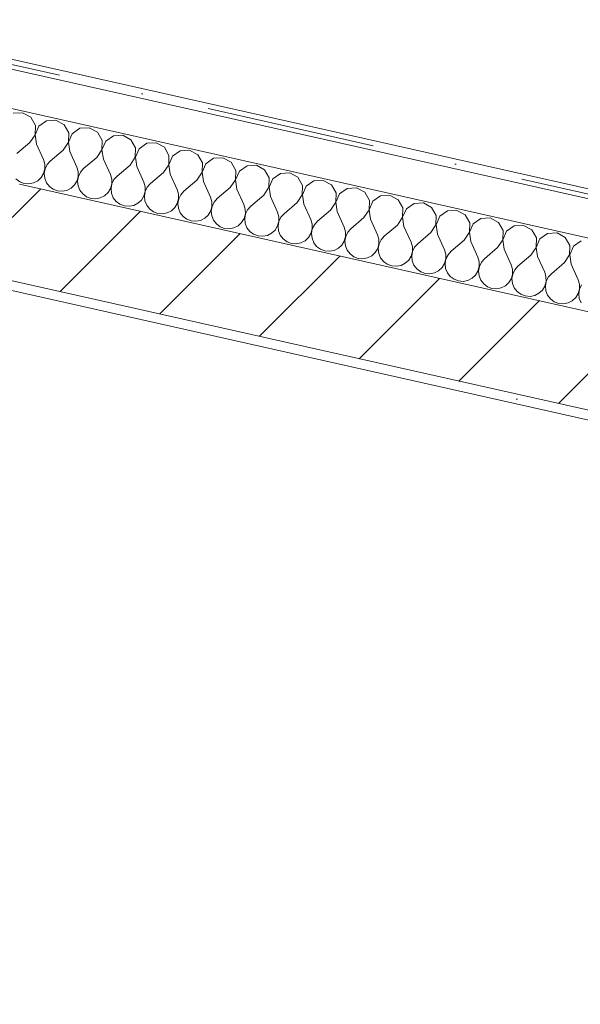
# Model space of a CAD drawing. Header units: millimetres. Extents: x -6990773 to -6682839, y 6117771 to 6220266.
# Tile 149 of 154: x -6933373 to -6932203, y 6145728 to 6147781. Entities that reach past the tile are written whole.
import ezdxf
from ezdxf.enums import TextEntityAlignment as Align

# ---------------------------------------------------------------- set-up
doc = ezdxf.new("R2010")
doc.units = ezdxf.units.MM
doc.header["$MEASUREMENT"] = 0
doc.linetypes.add('Штрихпунктирная', pattern=[670.277762, 352.777767, -176.388884, 0, -141.111112])
for name, color, linetype in [('S - МОП.АР', 7, 'Continuous'), ('АР-Чертеж-Оси_Осевые размеры.АР', 7, 'Continuous'), ('Кровля', 7, 'Continuous')]:
    doc.layers.add(name, color=color, linetype=linetype)
doc.layers.add('АР-Чертеж-Оси_Осевые размеры.АР_Ном._пера__120', color=7, linetype='Continuous', lineweight=0)
doc.layers.add('Кровля_Ном._пера__1', color=7, linetype='Continuous', lineweight=0)
doc.styles.add('РЎР“Р•РќР•Р\xa0Р\x98Р\xa0_РЎРўР\x98Р›Р¬_4', font='GOTHIC.TTF')

# ---------------------------------------------------------------- blocks, each defined once
blk = doc.blocks.new('*X47', base_point=(-6566190.3, 6562677.8))
at = {"layer": 'Кровля_Ном._пера__1', "color": 7, "linetype": 'Continuous', "lineweight": 0}
for p, q in [((-7160629.9, 6147586.7), (-7160649.4, 6147585.6)), ((-7160612.7, 6147577.4), (-7160629.9, 6147586.7)), ((-7160603, 6147560.4), (-7160612.7, 6147577.4)), ((-7160603.7, 6147540.9), (-7160603, 6147560.4)), ((-7160595.7, 6147558.8), (-7160603.4, 6147540.9)), ((-7160579.7, 6147569.9), (-7160595.7, 6147558.8)), ((-7160560.2, 6147571), (-7160579.7, 6147569.9)), ((-7160543, 6147561.7), (-7160560.2, 6147571)), ((-7160533.3, 6147544.8), (-7160543, 6147561.7)), ((-7160510, 6147554.3), (-7160526, 6147543.1)), ((-7160490.5, 6147555.4), (-7160510, 6147554.3)), ((-7160473.3, 6147546.1), (-7160490.5, 6147555.4)), ((-7160614.5, 6147524.7), (-7160603.7, 6147540.9)), ((-7160603.4, 6147540.9), (-7160600.6, 6147521.5)), ((-7160534, 6147525.3), (-7160533.3, 6147544.8)), ((-7160526, 6147543.1), (-7160533.7, 6147525.2)), ((-7160463.6, 6147529.1), (-7160473.3, 6147546.1)), ((-7160440.3, 6147538.6), (-7160456.3, 6147527.5)), ((-7160420.8, 6147539.7), (-7160440.3, 6147538.6)), ((-7160403.6, 6147530.4), (-7160420.8, 6147539.7)), ((-7160614.5, 6147524.7), (-7160641.7, 6147501.5)), ((-7160600.6, 6147521.5), (-7160585.9, 6147489)), ((-7160544.8, 6147509), (-7160534, 6147525.3)), ((-7160533.7, 6147525.2), (-7160530.9, 6147505.9)), ((-7160464.3, 6147509.6), (-7160463.6, 6147529.1)), ((-7160456.3, 6147527.5), (-7160464, 6147509.5)), ((-7160393.9, 6147513.5), (-7160403.6, 6147530.4)), ((-7160394.6, 6147494), (-7160393.9, 6147513.5)), ((-7160386.6, 6147511.8), (-7160394.3, 6147493.9)), ((-7160370.6, 6147523), (-7160386.6, 6147511.8)), ((-7160351.1, 6147524.1), (-7160370.6, 6147523)), ((-7160333.9, 6147514.8), (-7160351.1, 6147524.1)), ((-7160324.3, 6147497.8), (-7160333.9, 6147514.8)), ((-7160544.8, 6147509), (-7160572, 6147485.8)), ((-7160530.9, 6147505.9), (-7160516.2, 6147473.3)), ((-7160475.1, 6147493.4), (-7160502.3, 6147470.2)), ((-7160475.1, 6147493.4), (-7160464.3, 6147509.6)), ((-7160464, 6147509.5), (-7160461.2, 6147490.2)), ((-7160405.4, 6147477.7), (-7160394.6, 6147494)), ((-7160394.3, 6147493.9), (-7160391.5, 6147474.6)), ((-7160324.9, 6147478.3), (-7160324.3, 6147497.8)), ((-7160316.9, 6147496.2), (-7160324.6, 6147478.2)), ((-7160300.9, 6147507.3), (-7160316.9, 6147496.2)), ((-7160281.4, 6147508.4), (-7160300.9, 6147507.3)), ((-7160264.3, 6147499.1), (-7160281.4, 6147508.4)), ((-7160254.6, 6147482.2), (-7160264.3, 6147499.1)), ((-7160231.2, 6147491.7), (-7160247.2, 6147480.5)), ((-7160211.7, 6147492.8), (-7160231.2, 6147491.7)), ((-7160194.6, 6147483.5), (-7160211.7, 6147492.8)), ((-7160583.2, 6147479.5), (-7160585.9, 6147489)), ((-7160583.1, 6147469.7), (-7160583.2, 6147479.5)), ((-7160578.5, 6147478.5), (-7160582.8, 6147469.6)), ((-7160572, 6147485.8), (-7160578.5, 6147478.5)), ((-7160513.5, 6147463.9), (-7160516.2, 6147473.3)), ((-7160502.3, 6147470.2), (-7160508.8, 6147462.8)), ((-7160461.2, 6147490.2), (-7160446.5, 6147457.7)), ((-7160405.4, 6147477.7), (-7160432.6, 6147454.5)), ((-7160391.5, 6147474.6), (-7160376.8, 6147442)), ((-7160335.7, 6147462.1), (-7160324.9, 6147478.3)), ((-7160324.6, 6147478.2), (-7160321.8, 6147458.9)), ((-7160255.2, 6147462.7), (-7160254.6, 6147482.2)), ((-7160247.2, 6147480.5), (-7160254.9, 6147462.6)), ((-7160184.9, 6147466.5), (-7160194.6, 6147483.5)), ((-7160161.5, 6147476), (-7160177.5, 6147464.9)), ((-7160142, 6147477.1), (-7160161.5, 6147476)), ((-7160124.9, 6147467.8), (-7160142, 6147477.1)), ((-7160598.1, 6147445), (-7160590.8, 6147451.7)), ((-7160590.8, 6147451.7), (-7160585.7, 6147460.2)), ((-7160585.7, 6147460.2), (-7160583.1, 6147469.7)), ((-7160582.8, 6147469.6), (-7160584.5, 6147459.9)), ((-7160584.5, 6147459.9), (-7160583.5, 6147450.1)), ((-7160583.5, 6147450.1), (-7160579.8, 6147440.9)), ((-7160516, 6147444.5), (-7160513.4, 6147454)), ((-7160513.1, 6147453.9), (-7160514.8, 6147444.2)), ((-7160513.4, 6147454), (-7160513.5, 6147463.9)), ((-7160508.8, 6147462.8), (-7160513.1, 6147453.9)), ((-7160443.8, 6147448.2), (-7160446.5, 6147457.7)), ((-7160432.6, 6147454.5), (-7160439.1, 6147447.2)), ((-7160335.7, 6147462.1), (-7160362.9, 6147438.9)), ((-7160321.8, 6147458.9), (-7160307.2, 6147426.4)), ((-7160266.1, 6147446.4), (-7160255.2, 6147462.7)), ((-7160254.9, 6147462.6), (-7160252.1, 6147443.3)), ((-7160185.5, 6147447), (-7160184.9, 6147466.5)), ((-7160177.5, 6147464.9), (-7160185.3, 6147446.9)), ((-7160115.2, 6147450.9), (-7160124.9, 6147467.8)), ((-7160115.8, 6147431.4), (-7160115.2, 6147450.9)), ((-7160091.8, 6147460.4), (-7160107.8, 6147449.2)), ((-7160072.3, 6147461.5), (-7160091.8, 6147460.4)), ((-7160055.2, 6147452.2), (-7160072.3, 6147461.5)), ((-7160045.5, 6147435.2), (-7160055.2, 6147452.2)), ((-7160643.5, 6147448.8), (-7160635.6, 6147442.9)), ((-7160635.6, 6147442.9), (-7160626.3, 6147439.5)), ((-7160626.3, 6147439.5), (-7160616.5, 6147438.7)), ((-7160616.5, 6147438.7), (-7160606.8, 6147440.6)), ((-7160606.8, 6147440.6), (-7160598.1, 6147445)), ((-7160579.8, 6147440.9), (-7160573.8, 6147433.1)), ((-7160573.8, 6147433.1), (-7160565.9, 6147427.3)), ((-7160537.1, 6147424.9), (-7160528.4, 6147429.4)), ((-7160528.4, 6147429.4), (-7160521.1, 6147436.1)), ((-7160521.1, 6147436.1), (-7160516, 6147444.5)), ((-7160514.8, 6147444.2), (-7160513.8, 6147434.4)), ((-7160513.8, 6147434.4), (-7160510.1, 6147425.3)), ((-7160446.3, 6147428.9), (-7160443.7, 6147438.4)), ((-7160443.4, 6147438.3), (-7160445.1, 6147428.6)), ((-7160443.7, 6147438.4), (-7160443.8, 6147448.2)), ((-7160439.1, 6147447.2), (-7160443.4, 6147438.3)), ((-7160374.1, 6147432.6), (-7160376.8, 6147442)), ((-7160374, 6147422.7), (-7160374.1, 6147432.6)), ((-7160369.5, 6147431.5), (-7160373.7, 6147422.6)), ((-7160362.9, 6147438.9), (-7160369.5, 6147431.5)), ((-7160266.1, 6147446.4), (-7160293.2, 6147423.2)), ((-7160252.1, 6147443.3), (-7160237.5, 6147410.7)), ((-7160196.4, 6147430.8), (-7160223.5, 6147407.6)), ((-7160196.4, 6147430.8), (-7160185.5, 6147447)), ((-7160185.3, 6147446.9), (-7160182.4, 6147427.6)), ((-7160126.7, 6147415.1), (-7160115.8, 6147431.4)), ((-7160107.8, 6147449.2), (-7160115.6, 6147431.3)), ((-7160115.6, 6147431.3), (-7160112.7, 6147412)), ((-7160046.2, 6147415.7), (-7160045.5, 6147435.2)), ((-7160038.1, 6147433.6), (-7160045.9, 6147415.6)), ((-7160022.1, 6147444.7), (-7160038.1, 6147433.6)), ((-7160002.6, 6147445.8), (-7160022.1, 6147444.7)), ((-7159985.5, 6147436.5), (-7160002.6, 6147445.8)), ((-7159975.8, 6147419.6), (-7159985.5, 6147436.5)), ((-7159952.4, 6147429.1), (-7159968.4, 6147417.9)), ((-7159932.9, 6147430.2), (-7159952.4, 6147429.1)), ((-7159915.8, 6147420.8), (-7159932.9, 6147430.2)), ((-7160565.9, 6147427.3), (-7160556.6, 6147423.8)), ((-7160556.6, 6147423.8), (-7160546.8, 6147423)), ((-7160546.8, 6147423), (-7160537.1, 6147424.9)), ((-7160510.1, 6147425.3), (-7160504.1, 6147417.5)), ((-7160504.1, 6147417.5), (-7160496.2, 6147411.6)), ((-7160496.2, 6147411.6), (-7160486.9, 6147408.2)), ((-7160477.1, 6147407.4), (-7160467.5, 6147409.3)), ((-7160467.5, 6147409.3), (-7160458.7, 6147413.7)), ((-7160458.7, 6147413.7), (-7160451.4, 6147420.4)), ((-7160451.4, 6147420.4), (-7160446.3, 6147428.9)), ((-7160445.1, 6147428.6), (-7160444.1, 6147418.8)), ((-7160444.1, 6147418.8), (-7160440.4, 6147409.6)), ((-7160440.4, 6147409.6), (-7160434.4, 6147401.8)), ((-7160381.8, 6147404.8), (-7160376.6, 6147413.2)), ((-7160376.6, 6147413.2), (-7160374, 6147422.7)), ((-7160373.7, 6147422.6), (-7160375.4, 6147412.9)), ((-7160375.4, 6147412.9), (-7160374.4, 6147403.1)), ((-7160304.4, 6147416.9), (-7160307.2, 6147426.4)), ((-7160304.3, 6147407), (-7160304.4, 6147416.9)), ((-7160299.8, 6147415.9), (-7160304, 6147407)), ((-7160293.2, 6147423.2), (-7160299.8, 6147415.9)), ((-7160234.7, 6147401.2), (-7160237.5, 6147410.7)), ((-7160182.4, 6147427.6), (-7160167.8, 6147395.1)), ((-7160126.7, 6147415.1), (-7160153.8, 6147391.9)), ((-7160112.7, 6147412), (-7160098.1, 6147379.4)), ((-7160057, 6147399.5), (-7160046.2, 6147415.7)), ((-7160045.9, 6147415.6), (-7160043, 6147396.3)), ((-7159976.5, 6147400), (-7159975.8, 6147419.6)), ((-7159968.4, 6147417.9), (-7159976.2, 6147400)), ((-7159906.1, 6147403.9), (-7159915.8, 6147420.8)), ((-7159882.7, 6147413.4), (-7159898.7, 6147402.3)), ((-7159863.2, 6147414.5), (-7159882.7, 6147413.4)), ((-7159846.1, 6147405.2), (-7159863.2, 6147414.5)), ((-7160486.9, 6147408.2), (-7160477.1, 6147407.4)), ((-7160434.4, 6147401.8), (-7160426.5, 6147396)), ((-7160426.5, 6147396), (-7160417.2, 6147392.5)), ((-7160417.2, 6147392.5), (-7160407.4, 6147391.7)), ((-7160407.4, 6147391.7), (-7160397.8, 6147393.6)), ((-7160397.8, 6147393.6), (-7160389, 6147398.1)), ((-7160389, 6147398.1), (-7160381.8, 6147404.8)), ((-7160374.4, 6147403.1), (-7160370.7, 6147394)), ((-7160370.7, 6147394), (-7160364.7, 6147386.2)), ((-7160319.3, 6147382.4), (-7160312.1, 6147389.1)), ((-7160312.1, 6147389.1), (-7160306.9, 6147397.5)), ((-7160306.9, 6147397.5), (-7160304.3, 6147407)), ((-7160304, 6147407), (-7160305.7, 6147397.3)), ((-7160305.7, 6147397.3), (-7160304.7, 6147387.5)), ((-7160237.3, 6147381.9), (-7160234.6, 6147391.4)), ((-7160234.3, 6147391.3), (-7160236, 6147381.6)), ((-7160234.6, 6147391.4), (-7160234.7, 6147401.2)), ((-7160230.1, 6147400.2), (-7160234.3, 6147391.3)), ((-7160223.5, 6147407.6), (-7160230.1, 6147400.2)), ((-7160165, 6147385.6), (-7160167.8, 6147395.1)), ((-7160153.8, 6147391.9), (-7160160.4, 6147384.6)), ((-7160057, 6147399.5), (-7160084.1, 6147376.3)), ((-7160043, 6147396.3), (-7160028.4, 6147363.8)), ((-7159987.3, 6147383.8), (-7159976.5, 6147400)), ((-7159976.2, 6147400), (-7159973.3, 6147380.7)), ((-7159906.8, 6147384.4), (-7159906.1, 6147403.9)), ((-7159898.7, 6147402.3), (-7159906.5, 6147384.3)), ((-7159836.4, 6147388.3), (-7159846.1, 6147405.2)), ((-7159837.1, 6147368.7), (-7159836.4, 6147388.3)), ((-7159813, 6147397.8), (-7159829.1, 6147386.6)), ((-7159793.6, 6147398.9), (-7159813, 6147397.8)), ((-7159776.4, 6147389.5), (-7159793.6, 6147398.9)), ((-7159766.7, 6147372.6), (-7159776.4, 6147389.5)), ((-7160364.7, 6147386.2), (-7160356.8, 6147380.3)), ((-7160356.8, 6147380.3), (-7160347.6, 6147376.9)), ((-7160347.6, 6147376.9), (-7160337.7, 6147376.1)), ((-7160337.7, 6147376.1), (-7160328.1, 6147378)), ((-7160328.1, 6147378), (-7160319.3, 6147382.4)), ((-7160304.7, 6147387.5), (-7160301, 6147378.3)), ((-7160301, 6147378.3), (-7160295, 6147370.5)), ((-7160295, 6147370.5), (-7160287.1, 6147364.7)), ((-7160249.6, 6147366.8), (-7160242.4, 6147373.5)), ((-7160242.4, 6147373.5), (-7160237.3, 6147381.9)), ((-7160236, 6147381.6), (-7160235, 6147371.8)), ((-7160235, 6147371.8), (-7160231.3, 6147362.7)), ((-7160167.6, 6147366.2), (-7160164.9, 6147375.7)), ((-7160164.7, 6147375.7), (-7160166.3, 6147366)), ((-7160164.9, 6147375.7), (-7160165, 6147385.6)), ((-7160160.4, 6147384.6), (-7160164.7, 6147375.7)), ((-7160095.3, 6147369.9), (-7160098.1, 6147379.4)), ((-7160095.2, 6147360.1), (-7160095.3, 6147369.9)), ((-7160090.7, 6147368.9), (-7160095, 6147360)), ((-7160084.1, 6147376.3), (-7160090.7, 6147368.9)), ((-7159987.3, 6147383.8), (-7160014.4, 6147360.6)), ((-7159973.3, 6147380.7), (-7159958.7, 6147348.1)), ((-7159917.6, 6147368.2), (-7159944.8, 6147345)), ((-7159917.6, 6147368.2), (-7159906.8, 6147384.4)), ((-7159906.5, 6147384.3), (-7159903.6, 6147365)), ((-7159847.9, 6147352.5), (-7159837.1, 6147368.7)), ((-7159829.1, 6147386.6), (-7159836.8, 6147368.7)), ((-7159836.8, 6147368.7), (-7159834, 6147349.4)), ((-7159767.4, 6147353.1), (-7159766.7, 6147372.6)), ((-7159759.4, 6147370.9), (-7159767.1, 6147353)), ((-7159743.4, 6147382.1), (-7159759.4, 6147370.9)), ((-7159723.9, 6147383.2), (-7159743.4, 6147382.1)), ((-7159706.7, 6147373.9), (-7159723.9, 6147383.2)), ((-7159697, 6147356.9), (-7159706.7, 6147373.9)), ((-7159654.2, 6147367.6), (-7159673.7, 6147366.5)), ((-7159637, 6147358.2), (-7159654.2, 6147367.6)), ((-7160287.1, 6147364.7), (-7160277.9, 6147361.2)), ((-7160277.9, 6147361.2), (-7160268, 6147360.4)), ((-7160268, 6147360.4), (-7160258.4, 6147362.3)), ((-7160258.4, 6147362.3), (-7160249.6, 6147366.8)), ((-7160231.3, 6147362.7), (-7160225.3, 6147354.9)), ((-7160225.3, 6147354.9), (-7160217.4, 6147349)), ((-7160217.4, 6147349), (-7160208.2, 6147345.6)), ((-7160188.7, 6147346.7), (-7160179.9, 6147351.1)), ((-7160179.9, 6147351.1), (-7160172.7, 6147357.8)), ((-7160172.7, 6147357.8), (-7160167.6, 6147366.2)), ((-7160166.3, 6147366), (-7160165.3, 6147356.2)), ((-7160165.3, 6147356.2), (-7160161.7, 6147347)), ((-7160161.7, 6147347), (-7160155.6, 6147339.2)), ((-7160103, 6147342.2), (-7160097.9, 6147350.6)), ((-7160097.9, 6147350.6), (-7160095.2, 6147360.1)), ((-7160095, 6147360), (-7160096.7, 6147350.3)), ((-7160096.7, 6147350.3), (-7160095.6, 6147340.5)), ((-7160025.6, 6147354.3), (-7160028.4, 6147363.8)), ((-7160025.6, 6147344.4), (-7160025.6, 6147354.3)), ((-7160021, 6147353.3), (-7160025.3, 6147344.4)), ((-7160014.4, 6147360.6), (-7160021, 6147353.3)), ((-7159955.9, 6147338.6), (-7159958.7, 6147348.1)), ((-7159903.6, 6147365), (-7159889, 6147332.4)), ((-7159847.9, 6147352.5), (-7159875.1, 6147329.3)), ((-7159834, 6147349.4), (-7159819.3, 6147316.8)), ((-7159778.2, 6147336.8), (-7159767.4, 6147353.1)), ((-7159767.1, 6147353), (-7159764.3, 6147333.7)), ((-7159697.7, 6147337.4), (-7159697, 6147356.9)), ((-7159689.7, 6147355.3), (-7159697.4, 6147337.4)), ((-7159673.7, 6147366.5), (-7159689.7, 6147355.3)), ((-7159627.3, 6147341.3), (-7159637, 6147358.2)), ((-7159604, 6147350.8), (-7159620, 6147339.6)), ((-7159584.5, 6147351.9), (-7159604, 6147350.8)), ((-7159567.3, 6147342.6), (-7159584.5, 6147351.9)), ((-7160208.2, 6147345.6), (-7160198.4, 6147344.8)), ((-7160198.4, 6147344.8), (-7160188.7, 6147346.7)), ((-7160155.6, 6147339.2), (-7160147.7, 6147333.4)), ((-7160147.7, 6147333.4), (-7160138.5, 6147329.9)), ((-7160138.5, 6147329.9), (-7160128.7, 6147329.1)), ((-7160128.7, 6147329.1), (-7160119, 6147331)), ((-7160119, 6147331), (-7160110.2, 6147335.5)), ((-7160110.2, 6147335.5), (-7160103, 6147342.2)), ((-7160095.6, 6147340.5), (-7160092, 6147331.4)), ((-7160092, 6147331.4), (-7160085.9, 6147323.6)), ((-7160040.5, 6147319.8), (-7160033.3, 6147326.5)), ((-7160033.3, 6147326.5), (-7160028.2, 6147334.9)), ((-7160028.2, 6147334.9), (-7160025.6, 6147344.4)), ((-7160025.3, 6147344.4), (-7160027, 6147334.7)), ((-7160027, 6147334.7), (-7160025.9, 6147324.9)), ((-7159958.5, 6147319.3), (-7159955.9, 6147328.8)), ((-7159955.6, 6147328.7), (-7159957.3, 6147319)), ((-7159955.9, 6147328.8), (-7159955.9, 6147338.6)), ((-7159951.3, 6147337.6), (-7159955.6, 6147328.7)), ((-7159944.8, 6147345), (-7159951.3, 6147337.6)), ((-7159886.2, 6147323), (-7159889, 6147332.4)), ((-7159875.1, 6147329.3), (-7159881.6, 6147322)), ((-7159778.2, 6147336.8), (-7159805.4, 6147313.7)), ((-7159764.3, 6147333.7), (-7159749.6, 6147301.1)), ((-7159708.5, 6147321.2), (-7159697.7, 6147337.4)), ((-7159697.4, 6147337.4), (-7159694.6, 6147318.1)), ((-7159628, 6147321.8), (-7159627.3, 6147341.3)), ((-7159620, 6147339.6), (-7159627.7, 6147321.7)), ((-7159557.6, 6147325.6), (-7159567.3, 6147342.6)), ((-7159534.3, 6147335.2), (-7159550.3, 6147324)), ((-7159514.8, 6147336.3), (-7159534.3, 6147335.2)), ((-7159497.6, 6147326.9), (-7159514.8, 6147336.3)), ((-7159487.9, 6147310), (-7159497.6, 6147326.9)), ((-7160085.9, 6147323.6), (-7160078, 6147317.7)), ((-7160078, 6147317.7), (-7160068.8, 6147314.3)), ((-7160068.8, 6147314.3), (-7160059, 6147313.4)), ((-7160059, 6147313.4), (-7160049.3, 6147315.3)), ((-7160049.3, 6147315.3), (-7160040.5, 6147319.8)), ((-7160025.9, 6147324.9), (-7160022.3, 6147315.7)), ((-7160022.3, 6147315.7), (-7160016.2, 6147307.9)), ((-7160016.2, 6147307.9), (-7160008.3, 6147302.1)), ((-7159970.8, 6147304.2), (-7159963.6, 6147310.9)), ((-7159963.6, 6147310.9), (-7159958.5, 6147319.3)), ((-7159957.3, 6147319), (-7159956.2, 6147309.2)), ((-7159956.2, 6147309.2), (-7159952.6, 6147300.1)), ((-7159888.8, 6147303.6), (-7159886.2, 6147313.1)), ((-7159885.9, 6147313.1), (-7159887.6, 6147303.4)), ((-7159886.2, 6147313.1), (-7159886.2, 6147323)), ((-7159881.6, 6147322), (-7159885.9, 6147313.1)), ((-7159816.5, 6147307.3), (-7159819.3, 6147316.8)), ((-7159816.5, 6147297.5), (-7159816.5, 6147307.3)), ((-7159811.9, 6147306.3), (-7159816.2, 6147297.4)), ((-7159805.4, 6147313.7), (-7159811.9, 6147306.3)), ((-7159708.5, 6147321.2), (-7159735.7, 6147298)), ((-7159694.6, 6147318.1), (-7159679.9, 6147285.5)), ((-7159638.8, 6147305.5), (-7159628, 6147321.8)), ((-7159627.7, 6147321.7), (-7159624.9, 6147302.4)), ((-7159569.1, 6147289.9), (-7159558.3, 6147306.1)), ((-7159558.3, 6147306.1), (-7159557.6, 6147325.6)), ((-7159550.3, 6147324), (-7159558, 6147306.1)), ((-7159558, 6147306.1), (-7159555.2, 6147286.8)), ((-7159488.6, 6147290.5), (-7159487.9, 6147310)), ((-7159480.6, 6147308.3), (-7159488.3, 6147290.4)), ((-7159464.6, 6147319.5), (-7159480.6, 6147308.3)), ((-7160008.3, 6147302.1), (-7159999.1, 6147298.6)), ((-7159999.1, 6147298.6), (-7159989.3, 6147297.8)), ((-7159989.3, 6147297.8), (-7159979.6, 6147299.7)), ((-7159979.6, 6147299.7), (-7159970.8, 6147304.2)), ((-7159952.6, 6147300.1), (-7159946.6, 6147292.3)), ((-7159946.6, 6147292.3), (-7159938.6, 6147286.4)), ((-7159938.6, 6147286.4), (-7159929.4, 6147283)), ((-7159909.9, 6147284), (-7159901.1, 6147288.5)), ((-7159901.1, 6147288.5), (-7159893.9, 6147295.2)), ((-7159893.9, 6147295.2), (-7159888.8, 6147303.6)), ((-7159887.6, 6147303.4), (-7159886.5, 6147293.6)), ((-7159886.5, 6147293.6), (-7159882.9, 6147284.4)), ((-7159824.2, 6147279.6), (-7159819.1, 6147288)), ((-7159819.1, 6147288), (-7159816.5, 6147297.5)), ((-7159816.2, 6147297.4), (-7159817.9, 6147287.7)), ((-7159817.9, 6147287.7), (-7159816.9, 6147277.9)), ((-7159746.9, 6147291.7), (-7159749.6, 6147301.1)), ((-7159746.8, 6147281.8), (-7159746.9, 6147291.7)), ((-7159742.2, 6147290.6), (-7159746.5, 6147281.8)), ((-7159735.7, 6147298), (-7159742.2, 6147290.6)), ((-7159677.2, 6147276), (-7159679.9, 6147285.5)), ((-7159638.8, 6147305.5), (-7159666, 6147282.4)), ((-7159624.9, 6147302.4), (-7159610.2, 6147269.8)), ((-7159569.1, 6147289.9), (-7159596.3, 6147266.7)), ((-7159555.2, 6147286.8), (-7159540.5, 6147254.2)), ((-7159499.4, 6147274.2), (-7159488.6, 6147290.5)), ((-7159488.3, 6147290.4), (-7159485.5, 6147271.1)), ((-7159929.4, 6147283), (-7159919.6, 6147282.1)), ((-7159919.6, 6147282.1), (-7159909.9, 6147284)), ((-7159882.9, 6147284.4), (-7159876.9, 6147276.6)), ((-7159876.9, 6147276.6), (-7159868.9, 6147270.8)), ((-7159868.9, 6147270.8), (-7159859.7, 6147267.3)), ((-7159859.7, 6147267.3), (-7159849.9, 6147266.5)), ((-7159849.9, 6147266.5), (-7159840.2, 6147268.4)), ((-7159840.2, 6147268.4), (-7159831.4, 6147272.9)), ((-7159831.4, 6147272.9), (-7159824.2, 6147279.6)), ((-7159816.9, 6147277.9), (-7159813.2, 6147268.8)), ((-7159813.2, 6147268.8), (-7159807.2, 6147261)), ((-7159754.5, 6147263.9), (-7159749.4, 6147272.3)), ((-7159749.4, 6147272.3), (-7159746.8, 6147281.8)), ((-7159746.5, 6147281.8), (-7159748.2, 6147272.1)), ((-7159748.2, 6147272.1), (-7159747.2, 6147262.3)), ((-7159679.7, 6147256.7), (-7159677.1, 6147266.2)), ((-7159676.8, 6147266.1), (-7159678.5, 6147256.4)), ((-7159677.1, 6147266.2), (-7159677.2, 6147276)), ((-7159672.5, 6147275), (-7159676.8, 6147266.1)), ((-7159666, 6147282.4), (-7159672.5, 6147275)), ((-7159607.5, 6147260.4), (-7159610.2, 6147269.8)), ((-7159596.3, 6147266.7), (-7159602.8, 6147259.3)), ((-7159499.4, 6147274.2), (-7159526.6, 6147251.1)), ((-7159485.5, 6147271.1), (-7159470.8, 6147238.5)), ((-7159807.2, 6147261), (-7159799.2, 6147255.1)), ((-7159799.2, 6147255.1), (-7159790, 6147251.7)), ((-7159790, 6147251.7), (-7159780.2, 6147250.8)), ((-7159780.2, 6147250.8), (-7159770.5, 6147252.7)), ((-7159770.5, 6147252.7), (-7159761.7, 6147257.2)), ((-7159761.7, 6147257.2), (-7159754.5, 6147263.9)), ((-7159747.2, 6147262.3), (-7159743.5, 6147253.1)), ((-7159743.5, 6147253.1), (-7159737.5, 6147245.3)), ((-7159737.5, 6147245.3), (-7159729.5, 6147239.5)), ((-7159692.1, 6147241.6), (-7159684.8, 6147248.3)), ((-7159684.8, 6147248.3), (-7159679.7, 6147256.7)), ((-7159678.5, 6147256.4), (-7159677.5, 6147246.6)), ((-7159677.5, 6147246.6), (-7159673.8, 6147237.5)), ((-7159610, 6147241), (-7159607.4, 6147250.5)), ((-7159607.1, 6147250.5), (-7159608.8, 6147240.8)), ((-7159607.4, 6147250.5), (-7159607.5, 6147260.4)), ((-7159602.8, 6147259.3), (-7159607.1, 6147250.5)), ((-7159537.8, 6147244.7), (-7159540.5, 6147254.2)), ((-7159537.7, 6147234.9), (-7159537.8, 6147244.7)), ((-7159526.6, 6147251.1), (-7159533.1, 6147243.7)), ((-7159729.5, 6147239.5), (-7159720.3, 6147236)), ((-7159720.3, 6147236), (-7159710.5, 6147235.2)), ((-7159710.5, 6147235.2), (-7159700.8, 6147237.1)), ((-7159700.8, 6147237.1), (-7159692.1, 6147241.6)), ((-7159673.8, 6147237.5), (-7159667.8, 6147229.7)), ((-7159667.8, 6147229.7), (-7159659.9, 6147223.8)), ((-7159659.9, 6147223.8), (-7159650.6, 6147220.3)), ((-7159631.1, 6147221.4), (-7159622.4, 6147225.9)), ((-7159622.4, 6147225.9), (-7159615.1, 6147232.6)), ((-7159615.1, 6147232.6), (-7159610, 6147241)), ((-7159608.8, 6147240.8), (-7159607.8, 6147231)), ((-7159607.8, 6147231), (-7159604.1, 6147221.8)), ((-7159545.4, 6147217), (-7159540.3, 6147225.4)), ((-7159540.3, 6147225.4), (-7159537.7, 6147234.9)), ((-7159537.4, 6147234.8), (-7159539.1, 6147225.1)), ((-7159539.1, 6147225.1), (-7159538.1, 6147215.3)), ((-7159533.1, 6147243.7), (-7159537.4, 6147234.8)), ((-7159468.1, 6147229.1), (-7159470.8, 6147238.5)), ((-7159468, 6147219.2), (-7159468.1, 6147229.1)), ((-7159463.4, 6147228), (-7159467.7, 6147219.2)), ((-7159650.6, 6147220.3), (-7159640.8, 6147219.5)), ((-7159640.8, 6147219.5), (-7159631.1, 6147221.4)), ((-7159604.1, 6147221.8), (-7159598.1, 6147214)), ((-7159598.1, 6147214), (-7159590.2, 6147208.2)), ((-7159590.2, 6147208.2), (-7159580.9, 6147204.7)), ((-7159580.9, 6147204.7), (-7159571.1, 6147203.9)), ((-7159571.1, 6147203.9), (-7159561.4, 6147205.8)), ((-7159561.4, 6147205.8), (-7159552.7, 6147210.3)), ((-7159552.7, 6147210.3), (-7159545.4, 6147217)), ((-7159538.1, 6147215.3), (-7159534.4, 6147206.2)), ((-7159534.4, 6147206.2), (-7159528.4, 6147198.4)), ((-7159475.8, 6147201.3), (-7159470.6, 6147209.7)), ((-7159470.6, 6147209.7), (-7159468, 6147219.2)), ((-7159467.7, 6147219.2), (-7159469.4, 6147209.5)), ((-7159469.4, 6147209.5), (-7159468.4, 6147199.7)), ((-7159528.4, 6147198.4), (-7159520.5, 6147192.5)), ((-7159520.5, 6147192.5), (-7159511.2, 6147189)), ((-7159511.2, 6147189), (-7159501.4, 6147188.2)), ((-7159501.4, 6147188.2), (-7159491.8, 6147190.1)), ((-7159491.8, 6147190.1), (-7159483, 6147194.6)), ((-7159483, 6147194.6), (-7159475.8, 6147201.3)), ((-7159468.4, 6147199.7), (-7159464.7, 6147190.5))]:
    blk.add_line(p, q, dxfattribs=at)
blk = doc.blocks.new('Стена_15_6', base_point=(-7157089.2, 6146436.5))
at = {"layer": 'Кровля', "linetype": 'Continuous', "lineweight": 0, "true_color": 0x000000}
h = blk.add_hatch(dxfattribs=at)
h.set_pattern_fill('БЛОКИ_БЕТОННЫЕ_ЭФФЕКТИВН_77', color=18, style=0, pattern_type=2)
h.set_pattern_definition([(45, (-6566190.34, 6562677.8), (-127.27922, 127.27922), [])])
h.paths.add_polyline_path([(-7160679.8, 6147242.8), (-7157186.8, 6146458.4), (-7157143, 6146653.5), (-7160636, 6147438)])
h = blk.add_hatch(dxfattribs=at)
h.set_pattern_fill('ШТУКАТУРКА__ГИПС_01_0006', color=18, style=0, pattern_type=2)
h.set_pattern_definition([(45, (-6566190.34, 6563027.8), (-111.369318, 111.369318), [0, -105, 0, -157.5]), (110, (-6565840.34, 6563027.8), (148.001588, 53.868173), [0, -77, 0, -133])])
h.paths.add_polyline_path([(-7160664.7, 6147218.9), (-7157210.7, 6146443.2), (-7157206.3, 6146462.8), (-7160660.3, 6147238.5)])
at = {"layer": 'Кровля_Ном._пера__1', "color": 7, "linetype": 'Continuous', "lineweight": 0}
for p, q in [((-7156751.1, 6146801.2), (-7160927.1, 6147739.1)), ((-7156915, 6146756), (-7160798.3, 6147628.2))]:
    blk.add_line(p, q, dxfattribs=at)
at = {"layer": 'Кровля_Ном._пера__1', "color": 7, "linetype": 'Continuous', "lineweight": 15}
for p, q in [((-7157143, 6146653.5), (-7160636, 6147438)), ((-7160660.3, 6147238.5), (-7157186.8, 6146458.4))]:
    blk.add_line(p, q, dxfattribs=at)
at = {"layer": 'Кровля_Ном._пера__1', "color": 7, "linetype": 'Continuous', "lineweight": 0, "flags": 128}
for points in [[(-7156649.1, 6146798.8), (-7161000.8, 6147776.1)], [(-7160664.7, 6147218.9), (-7157210.7, 6146443.2)]]:
    blk.add_lwpolyline(points, dxfattribs=at)
at = {"layer": 'Кровля', "color": 7, "lineweight": 0}
blk.add_blockref('*X47', (-6566190.3, 6562677.8), dxfattribs=at)
blk = doc.blocks.new('Стандартный Маркер Сетки[86]_1', base_point=(-6986281.9, 6159566.7))
at = {"layer": 'АР-Чертеж-Оси_Осевые размеры.АР_Ном._пера__120', "color": 7, "linetype": 'Штрихпунктирная', "lineweight": 0}
blk.add_line((-6985306.2, 6159347.6), (-6906365, 6141617.8), dxfattribs=at)
at = {"layer": 'АР-Чертеж-Оси_Осевые размеры.АР_Ном._пера__120', "color": 7, "lineweight": 0, "style": 'РЎР“Р•РќР•Р\xa0Р\x98Р\xa0_РЎРўР\x98Р›Р¬_4'}
for tag, p in [('AC_MarkerText_1_0', (-6986699.8, 6159857.4)), ('AC_MarkerText_1_1', (-6904831.5, 6141470.2))]:
    blk.add_attdef(tag, text='', height=350, rotation=347.3417, dxfattribs=at).set_placement(p, align=Align.TOP_CENTER)
blk = doc.blocks.new('Стандартный Маркер Сетки[91]_1', base_point=(-6986281.9, 6159566.7))
at = {"layer": 'АР-Чертеж-Оси_Осевые размеры.АР_Ном._пера__120', "color": 7, "linetype": 'Штрихпунктирная', "lineweight": 0}
blk.add_line((-6985306.2, 6159347.6), (-6906365, 6141617.8), dxfattribs=at)
at = {"layer": 'АР-Чертеж-Оси_Осевые размеры.АР_Ном._пера__120', "color": 7, "lineweight": 0, "style": 'РЎР“Р•РќР•Р\xa0Р\x98Р\xa0_РЎРўР\x98Р›Р¬_4'}
for tag, p in [('AC_MarkerText_1_0', (-6986699.8, 6159857.4)), ('AC_MarkerText_1_1', (-6904831.5, 6141470.2))]:
    blk.add_attdef(tag, text='', height=350, rotation=347.3417, dxfattribs=at).set_placement(p, align=Align.TOP_CENTER)
blk = doc.blocks.new('Стандартный Маркер Сетки[95]_1', base_point=(-6986281.9, 6159566.7))
at = {"layer": 'АР-Чертеж-Оси_Осевые размеры.АР_Ном._пера__120', "color": 7, "linetype": 'Штрихпунктирная', "lineweight": 0}
blk.add_line((-6985306.2, 6159347.6), (-6906365, 6141617.8), dxfattribs=at)
at = {"layer": 'АР-Чертеж-Оси_Осевые размеры.АР_Ном._пера__120', "color": 7, "lineweight": 0, "style": 'РЎР“Р•РќР•Р\xa0Р\x98Р\xa0_РЎРўР\x98Р›Р¬_4'}
for tag, p in [('AC_MarkerText_1_0', (-6986699.8, 6159857.4)), ('AC_MarkerText_1_1', (-6904831.5, 6141470.2))]:
    blk.add_attdef(tag, text='', height=350, rotation=347.3417, dxfattribs=at).set_placement(p, align=Align.TOP_CENTER)
blk = doc.blocks.new('Стандартный Маркер Сетки[101]_1', base_point=(-6986281.9, 6159566.7))
at = {"layer": 'АР-Чертеж-Оси_Осевые размеры.АР_Ном._пера__120', "color": 7, "linetype": 'Штрихпунктирная', "lineweight": 0}
blk.add_line((-6985306.2, 6159347.6), (-6906365, 6141617.8), dxfattribs=at)
at = {"layer": 'АР-Чертеж-Оси_Осевые размеры.АР_Ном._пера__120', "color": 7, "lineweight": 0, "style": 'РЎР“Р•РќР•Р\xa0Р\x98Р\xa0_РЎРўР\x98Р›Р¬_4'}
for tag, p in [('AC_MarkerText_1_0', (-6986699.8, 6159857.4)), ('AC_MarkerText_1_1', (-6904831.5, 6141470.2))]:
    blk.add_attdef(tag, text='', height=350, rotation=347.3417, dxfattribs=at).set_placement(p, align=Align.TOP_CENTER)

msp = doc.modelspace()

# ---------------------------------------------------------------- linework, layer by layer
at = {"layer": 'S - МОП.АР', "color": 254, "linetype": 'Continuous', "lineweight": 0, "true_color": 0xd1c7d6, "flags": 128}
msp.add_lwpolyline([(-6927142.3, 6143691.7), (-6930167, 6144371), (-6930513.2, 6142829.3), (-6930747.4, 6142881.9), (-6930401.1, 6144423.6), (-6929947.6, 6146443.2), (-6933401.5, 6147218.9), (-6933705, 6145867.6), (-6935725.4, 6136871.6), (-6936799.1, 6132090.7)], dxfattribs=at)

# ---------------------------------------------------------------- block references
at = {"layer": 'АР-Чертеж-Оси_Осевые размеры.АР', "color": 8, "linetype": 'Continuous', "lineweight": 15}
for name in ['Стандартный Маркер Сетки[86]_1', 'Стандартный Маркер Сетки[91]_1', 'Стандартный Маркер Сетки[95]_1', 'Стандартный Маркер Сетки[101]_1']:
    msp.add_blockref(name, (-6986281.9, 6159566.7), dxfattribs=at)
at = {"layer": 'Кровля', "color": 7, "lineweight": 0}
msp.add_blockref('Стена_15_6', (-6929826.1, 6146436.5), dxfattribs=at)

doc.saveas('drawing.dxf')
